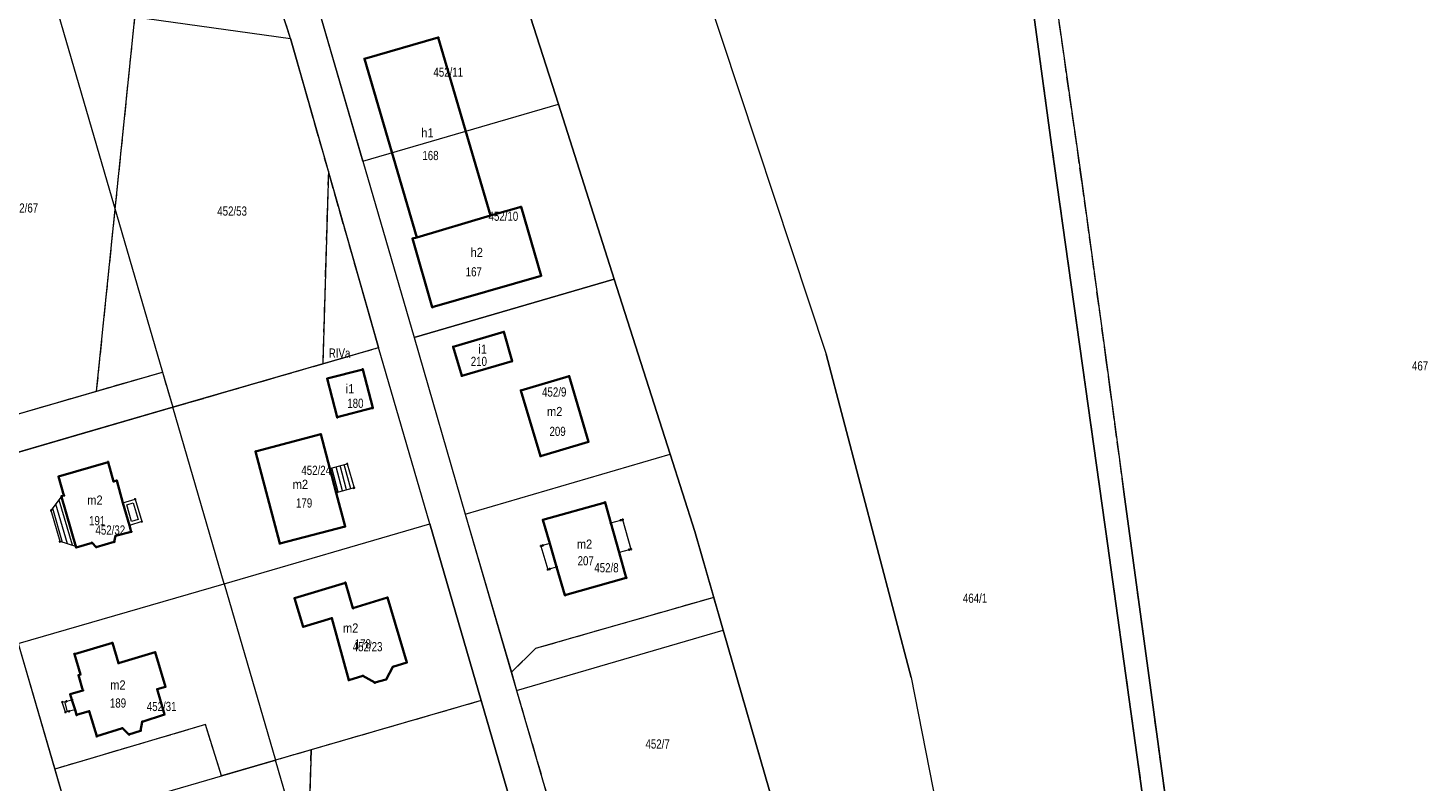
# Model space of a CAD drawing. Header units: metres. Extents: x 7496145 to 7500200, y 5498500 to 5502080.
# Tile 133 of 202: x 7498124 to 7498352, y 5501212 to 5501335. Entities that reach past the tile are written whole.
import ezdxf
from ezdxf.enums import TextEntityAlignment as Align

# ---------------------------------------------------------------- set-up
doc = ezdxf.new("R2010")
doc.units = ezdxf.units.M
doc.header["$MEASUREMENT"] = 0
for name, pattern in [('2.25_0.75', [3, 2.25, -0.75]), ('219-1000', [0]), ('egug-1000', [0])]:
    doc.linetypes.add(name, pattern=pattern)
doc.layers.get('0').update_dxf_attribs({"color": 2, "linetype": 'CONTINUOUS', "lineweight": 5})
for name, color, linetype in [('209-oznaczenie konturu klasyfikacyjnego', 7, 'CONTINUOUS'), ('211-numer działki ewidencyjnej', 7, 'CONTINUOUS'), ('217-kontur klasyfikacyjny', 7, 'CONTINUOUS'), ('218-kontur użytku gruntowego', 7, 'CONTINUOUS'), ('219-działka ewidencyjna', 7, 'CONTINUOUS'), ('312-budynek ewidencyjny', 7, 'CONTINUOUS'), ('312-oznaczenie budynku ewidencyjnego', 7, 'CONTINUOUS'), ('312-oznaczenie budynku ewidencyjnego-Atr117', 7, 'CONTINUOUS'), ('352-schody', 7, 'CONTINUOUS'), ('Punkt budynku', 7, 'CONTINUOUS'), ('taras', 7, 'CONTINUOUS')]:
    doc.layers.add(name, color=color, linetype=linetype)
doc.styles.get("Standard").update_dxf_attribs({"font": 'Working1250', "width": 0.75})

# ---------------------------------------------------------------- blocks, each defined once
blk = doc.blocks.new('PUNKTBUD')
at = {"color": 0}
blk.add_circle((0, 0), 0.09, dxfattribs=at)

msp = doc.modelspace()

# ---------------------------------------------------------------- linework, layer by layer
at = {"layer": '217-kontur klasyfikacyjny', "color": 3, "linetype": '2.25_0.75', "lineweight": 18, "flags": 128}
for points in [[(7498135.13, 5501276.04), (7498143.42, 5501357.19)], [(7498286.33, 5501350.74), (7498291.01, 5501316.22)], [(7498166.79, 5501333.59), (7498163.06, 5501345.21)], [(7498295.98, 5501310.27), (7498291.15, 5501344.09)], [(7498172.96, 5501311.92), (7498166.79, 5501333.59)], [(7498291.01, 5501316.22), (7498300.2, 5501250.81)], [(7498172.96, 5501311.92), (7498172.03, 5501280.5)], [(7498181.15, 5501283.14), (7498172.96, 5501311.92)], [(7498299.97, 5501281.11), (7498295.98, 5501310.27)], [(7498172.03, 5501280.5), (7498181.15, 5501283.14)], [(7498147.54, 5501273.4), (7498172.03, 5501280.5)], [(7498300.62, 5501276.26), (7498299.97, 5501281.11)], [(7498135.13, 5501276.04), (7498145.86, 5501279.16)], [(7498145.86, 5501279.16), (7498147.54, 5501273.4)], [(7498117.23, 5501270.84), (7498135.13, 5501276.04)], [(7498302.84, 5501259.58), (7498300.62, 5501276.26)], [(7498311.05, 5501199.26), (7498302.84, 5501259.58)], [(7498300.2, 5501250.81), (7498312.14, 5501164.95)], [(7498235.88, 5501242.37), (7498206.8, 5501234.02)], [(7498237.43, 5501237.02), (7498235.88, 5501242.37)], [(7498245.75, 5501208.2), (7498237.43, 5501237.02)], [(7498206.8, 5501234.02), (7498202.84, 5501230.15)], [(7498202.84, 5501230.15), (7498203.7, 5501227.18)], [(7498203.7, 5501227.18), (7498212.07, 5501198.38)], [(7498197.93, 5501225.54), (7498170.16, 5501217.49)], [(7498206.3, 5501196.73), (7498197.93, 5501225.54)], [(7498152.89, 5501221.61), (7498128.28, 5501214.34)], [(7498155.51, 5501213.23), (7498152.89, 5501221.61)], [(7498164.31, 5501215.79), (7498155.51, 5501213.23)], [(7498170.16, 5501217.49), (7498164.31, 5501215.79)], [(7498169.57, 5501197.69), (7498170.16, 5501217.49)], [(7498128.28, 5501214.34), (7498130.7, 5501206.03)]]:
    msp.add_lwpolyline(points, dxfattribs=at)
at = {"layer": '218-kontur użytku gruntowego', "color": 3, "linetype": 'egug-1000', "lineweight": 18, "flags": 128}
for points in [[(7498135.13, 5501276.04), (7498143.42, 5501357.19)], [(7498291.01, 5501316.22), (7498286.33, 5501350.74)], [(7498166.79, 5501333.59), (7498163.06, 5501345.21)], [(7498169.7, 5501344.12), (7498173.27, 5501331.85)], [(7498291.15, 5501344.09), (7498295.98, 5501310.27)], [(7498234.34, 5501342.06), (7498254.23, 5501282.06)], [(7498210.51, 5501322.9), (7498205.98, 5501337.09)], [(7498172.96, 5501311.92), (7498166.79, 5501333.59)], [(7498173.27, 5501331.85), (7498178.58, 5501313.59)], [(7498219.63, 5501294.32), (7498210.51, 5501322.9)], [(7498300.2, 5501250.81), (7498291.01, 5501316.22)], [(7498172.96, 5501311.92), (7498172.03, 5501280.5)], [(7498181.15, 5501283.14), (7498172.96, 5501311.92)], [(7498178.58, 5501313.59), (7498186.95, 5501284.78)], [(7498295.98, 5501310.27), (7498299.97, 5501281.11)], [(7498219.63, 5501294.32), (7498186.95, 5501284.78)], [(7498228.74, 5501265.74), (7498219.63, 5501294.32)], [(7498186.95, 5501284.78), (7498195.32, 5501255.98)], [(7498172.03, 5501280.5), (7498181.15, 5501283.14)], [(7498189.55, 5501254.36), (7498181.15, 5501283.14)], [(7498254.23, 5501282.06), (7498268.1, 5501229.3)], [(7498172.03, 5501280.5), (7498147.54, 5501273.4)], [(7498299.97, 5501281.11), (7498300.62, 5501276.26)], [(7498135.13, 5501276.04), (7498145.86, 5501279.16)], [(7498145.86, 5501279.16), (7498147.54, 5501273.4)], [(7498117.23, 5501270.84), (7498135.13, 5501276.04)], [(7498300.62, 5501276.26), (7498302.84, 5501259.58)], [(7498147.54, 5501273.4), (7498133.16, 5501269.22)], [(7498133.16, 5501269.22), (7498113.93, 5501263.63)], [(7498232.78, 5501253.11), (7498228.74, 5501265.74)], [(7498302.84, 5501259.58), (7498311.05, 5501199.26)], [(7498197.93, 5501225.54), (7498189.55, 5501254.36)], [(7498195.32, 5501255.98), (7498201.33, 5501235.34)], [(7498235.88, 5501242.37), (7498232.78, 5501253.11)], [(7498312.14, 5501164.95), (7498300.2, 5501250.81)], [(7498235.88, 5501242.37), (7498206.8, 5501234.02)], [(7498237.43, 5501237.02), (7498235.88, 5501242.37)], [(7498245.75, 5501208.2), (7498237.43, 5501237.02)], [(7498122.32, 5501234.84), (7498125.51, 5501223.88)], [(7498201.33, 5501235.34), (7498202.84, 5501230.15)], [(7498206.8, 5501234.02), (7498202.84, 5501230.15)], [(7498202.84, 5501230.15), (7498203.7, 5501227.18)], [(7498268.1, 5501229.3), (7498282.33, 5501156.96)], [(7498203.7, 5501227.18), (7498212.07, 5501198.38)], [(7498197.93, 5501225.54), (7498170.16, 5501217.49)], [(7498206.3, 5501196.73), (7498197.93, 5501225.54)], [(7498125.51, 5501223.88), (7498128.28, 5501214.34)], [(7498152.89, 5501221.61), (7498128.28, 5501214.34)], [(7498155.51, 5501213.23), (7498152.89, 5501221.61)], [(7498164.31, 5501215.79), (7498155.51, 5501213.23)], [(7498170.16, 5501217.49), (7498164.31, 5501215.79)], [(7498170.16, 5501217.49), (7498169.57, 5501197.69)], [(7498128.28, 5501214.34), (7498130.7, 5501206.03)]]:
    msp.add_lwpolyline(points, dxfattribs=at)
at = {"layer": '219-działka ewidencyjna', "color": 3, "linetype": '219-1000', "lineweight": 18, "flags": 128}
for points in [[(7498286.33, 5501350.74), (7498291.01, 5501316.22)], [(7498166.79, 5501333.59), (7498163.03, 5501345.2)], [(7498178.58, 5501313.59), (7498169.7, 5501344.14)], [(7498291.15, 5501344.09), (7498295.98, 5501310.27)], [(7498234.34, 5501342.06), (7498254.23, 5501282.06)], [(7498128.49, 5501338.95), (7498166.79, 5501333.59)], [(7498128.49, 5501338.95), (7498145.86, 5501279.16)], [(7498205.98, 5501337.09), (7498210.51, 5501322.9)], [(7498166.79, 5501333.59), (7498181.15, 5501283.14)], [(7498178.58, 5501313.59), (7498210.51, 5501322.9)], [(7498210.51, 5501322.9), (7498219.63, 5501294.32)], [(7498291.01, 5501316.22), (7498300.2, 5501250.81)], [(7498178.58, 5501313.59), (7498186.95, 5501284.78)], [(7498295.98, 5501310.27), (7498299.97, 5501281.11)], [(7498186.95, 5501284.78), (7498219.63, 5501294.32)], [(7498219.63, 5501294.32), (7498228.74, 5501265.74)], [(7498186.95, 5501284.78), (7498195.32, 5501255.98)], [(7498147.54, 5501273.4), (7498181.15, 5501283.14)], [(7498189.55, 5501254.36), (7498181.15, 5501283.14)], [(7498268.1, 5501229.3), (7498254.23, 5501282.06)], [(7498299.97, 5501281.11), (7498300.62, 5501276.26)], [(7498117.23, 5501270.84), (7498145.86, 5501279.16)], [(7498145.86, 5501279.16), (7498147.54, 5501273.4)], [(7498300.62, 5501276.26), (7498302.84, 5501259.58)], [(7498113.93, 5501263.63), (7498147.54, 5501273.4)], [(7498155.94, 5501244.6), (7498147.54, 5501273.4)], [(7498195.32, 5501255.98), (7498228.74, 5501265.74)], [(7498228.74, 5501265.74), (7498232.78, 5501253.11)], [(7498311.05, 5501199.26), (7498302.84, 5501259.58)], [(7498155.94, 5501244.6), (7498189.55, 5501254.36)], [(7498189.55, 5501254.36), (7498197.93, 5501225.54)], [(7498195.32, 5501255.98), (7498203.7, 5501227.18)], [(7498232.78, 5501253.11), (7498237.43, 5501237.02)], [(7498300.2, 5501250.81), (7498312.14, 5501164.95)], [(7498122.32, 5501234.84), (7498155.94, 5501244.6)], [(7498155.94, 5501244.6), (7498164.31, 5501215.79)], [(7498203.7, 5501227.18), (7498237.43, 5501237.02)], [(7498237.43, 5501237.02), (7498245.75, 5501208.2)], [(7498122.32, 5501234.84), (7498130.7, 5501206.03)], [(7498268.1, 5501229.3), (7498282.33, 5501156.96)], [(7498203.7, 5501227.18), (7498212.07, 5501198.38)], [(7498197.93, 5501225.54), (7498164.31, 5501215.79)], [(7498197.93, 5501225.54), (7498206.3, 5501196.73)], [(7498130.7, 5501206.03), (7498164.31, 5501215.79)], [(7498172.69, 5501186.97), (7498164.31, 5501215.79)]]:
    msp.add_lwpolyline(points, dxfattribs=at)
at = {"layer": '312-budynek ewidencyjny', "color": 7, "linetype": 'Continuous', "lineweight": 35, "flags": 128}
for points in [[(7498178.86, 5501330.28), (7498190.91, 5501333.74)], [(7498190.91, 5501333.74), (7498199.41, 5501304.69)], [(7498187.38, 5501301.13), (7498178.86, 5501330.28)], [(7498199.41, 5501304.69), (7498187.38, 5501301.13)], [(7498187.38, 5501301.13), (7498199.41, 5501304.69)], [(7498199.41, 5501304.69), (7498204.41, 5501306.11)], [(7498204.41, 5501306.11), (7498207.68, 5501294.88)], [(7498186.7, 5501300.94), (7498187.38, 5501301.13)], [(7498189.93, 5501289.74), (7498186.7, 5501300.94)], [(7498207.68, 5501294.88), (7498189.93, 5501289.74)], [(7498193.34, 5501283.27), (7498201.62, 5501285.73)], [(7498201.62, 5501285.73), (7498202.98, 5501280.92)], [(7498194.74, 5501278.54), (7498193.34, 5501283.27)], [(7498172.78, 5501278.09), (7498178.56, 5501279.59)], [(7498178.56, 5501279.59), (7498180.2, 5501273.29)], [(7498202.98, 5501280.92), (7498194.74, 5501278.54)], [(7498174.42, 5501271.77), (7498172.78, 5501278.09)], [(7498204.37, 5501276.15), (7498212.27, 5501278.49)], [(7498212.27, 5501278.49), (7498215.44, 5501267.78)], [(7498207.59, 5501265.42), (7498204.37, 5501276.15)], [(7498180.2, 5501273.29), (7498174.42, 5501271.77)], [(7498161.09, 5501266.19), (7498171.73, 5501268.99)], [(7498171.73, 5501268.99), (7498173.19, 5501263.43)], [(7498165.04, 5501251.16), (7498161.09, 5501266.19)], [(7498215.44, 5501267.78), (7498207.59, 5501265.42)], [(7498128.91, 5501262.12), (7498136.99, 5501264.47)], [(7498136.99, 5501264.47), (7498137.89, 5501261.29)], [(7498173.19, 5501263.43), (7498174.23, 5501259.46)], [(7498129.79, 5501259), (7498128.91, 5501262.12)], [(7498137.89, 5501261.29), (7498138.4, 5501261.43)], [(7498138.4, 5501261.43), (7498139.43, 5501257.83)], [(7498129.38, 5501258.88), (7498129.79, 5501259)], [(7498129.41, 5501258.77), (7498129.38, 5501258.88)], [(7498131.73, 5501250.7), (7498129.41, 5501258.77)], [(7498174.23, 5501259.46), (7498175.68, 5501253.95)], [(7498139.43, 5501257.83), (7498140.49, 5501254.13)], [(7498207.96, 5501255.02), (7498218.13, 5501257.88)], [(7498218.13, 5501257.88), (7498219.08, 5501254.52)], [(7498209.09, 5501251.18), (7498207.96, 5501255.02)], [(7498219.08, 5501254.52), (7498220.43, 5501249.7)], [(7498138.2, 5501252.41), (7498138.01, 5501251.43)], [(7498140.79, 5501253.1), (7498138.2, 5501252.41)], [(7498140.49, 5501254.13), (7498140.79, 5501253.1)], [(7498175.68, 5501253.95), (7498165.04, 5501251.16)], [(7498131.78, 5501250.53), (7498131.73, 5501250.7)], [(7498134.37, 5501251.27), (7498131.78, 5501250.53)], [(7498135.07, 5501250.58), (7498134.37, 5501251.27)], [(7498138.01, 5501251.43), (7498135.07, 5501250.58)], [(7498210.23, 5501247.35), (7498209.09, 5501251.18)], [(7498220.43, 5501249.7), (7498221.6, 5501245.56)], [(7498211.59, 5501242.74), (7498210.23, 5501247.35)], [(7498221.6, 5501245.56), (7498211.59, 5501242.74)], [(7498167.44, 5501242.26), (7498175.73, 5501244.77)], [(7498175.73, 5501244.77), (7498176.98, 5501240.62)], [(7498168.83, 5501237.58), (7498167.44, 5501242.26)], [(7498176.98, 5501240.62), (7498182.61, 5501242.33)], [(7498182.61, 5501242.33), (7498185.76, 5501231.74)], [(7498173.53, 5501238.98), (7498168.83, 5501237.58)], [(7498176.29, 5501228.87), (7498173.53, 5501238.98)], [(7498131.5, 5501233.13), (7498137.7, 5501234.96)], [(7498137.7, 5501234.96), (7498138.7, 5501231.62)], [(7498132.49, 5501229.77), (7498131.5, 5501233.13)], [(7498138.7, 5501231.62), (7498144.7, 5501233.42)], [(7498144.7, 5501233.42), (7498146.37, 5501227.79)], [(7498185.76, 5501231.74), (7498183.51, 5501231.05)], [(7498132.17, 5501229.66), (7498132.49, 5501229.77)], [(7498132.9, 5501227.2), (7498132.17, 5501229.66)], [(7498178.59, 5501229.56), (7498176.29, 5501228.87)], [(7498180.55, 5501228.46), (7498178.59, 5501229.56)], [(7498183.51, 5501231.05), (7498182.38, 5501228.96)], [(7498130.83, 5501226.56), (7498132.9, 5501227.2)], [(7498146.37, 5501227.79), (7498145, 5501227.38)], [(7498145, 5501227.38), (7498146.22, 5501223.25)], [(7498182.38, 5501228.96), (7498180.55, 5501228.46)], [(7498131.1, 5501225.67), (7498130.83, 5501226.56)], [(7498131.6, 5501224.02), (7498131.1, 5501225.67)], [(7498131.85, 5501223.18), (7498131.6, 5501224.02)], [(7498133.92, 5501223.8), (7498131.85, 5501223.18)], [(7498135.15, 5501219.7), (7498133.92, 5501223.8)], [(7498146.22, 5501223.25), (7498142.58, 5501222.08)], [(7498139.34, 5501221.04), (7498135.15, 5501219.7)], [(7498140.41, 5501219.99), (7498139.34, 5501221.04)], [(7498142.31, 5501220.6), (7498140.41, 5501219.99)], [(7498142.58, 5501222.08), (7498142.31, 5501220.6)]]:
    msp.add_lwpolyline(points, dxfattribs=at)
at = {"layer": '352-schody', "color": 7, "linetype": 'Continuous', "lineweight": 18, "flags": 128}
for points in [[(7498173.19, 5501263.43), (7498176.04, 5501264.19), (7498177.15, 5501260.25), (7498174.23, 5501259.46)], [(7498173.19, 5501263.43), (7498176.04, 5501264.19), (7498177.15, 5501260.25), (7498174.23, 5501259.46)], [(7498127.71, 5501256.56), (7498129.41, 5501258.77), (7498131.73, 5501250.7), (7498129.15, 5501251.48)], [(7498127.71, 5501256.56), (7498129.41, 5501258.77), (7498131.73, 5501250.7), (7498129.15, 5501251.48)], [(7498219.08, 5501254.52), (7498220.71, 5501254.98), (7498221, 5501255.06), (7498222.36, 5501250.25), (7498222.07, 5501250.16), (7498220.43, 5501249.7)], [(7498219.08, 5501254.52), (7498220.71, 5501254.98), (7498221, 5501255.06), (7498222.36, 5501250.25), (7498222.07, 5501250.16), (7498220.43, 5501249.7)], [(7498207.94, 5501250.84), (7498207.66, 5501250.76), (7498208.79, 5501246.92), (7498209.08, 5501247.01), (7498210.23, 5501247.35), (7498209.09, 5501251.18)], [(7498207.94, 5501250.84), (7498207.66, 5501250.76), (7498208.79, 5501246.92), (7498209.08, 5501247.01), (7498210.23, 5501247.35), (7498209.09, 5501251.18)], [(7498129.52, 5501225.28), (7498130.19, 5501225.41), (7498131.1, 5501225.67), (7498131.6, 5501224.02), (7498130.63, 5501223.78), (7498130.04, 5501223.62)], [(7498129.52, 5501225.28), (7498130.19, 5501225.41), (7498131.1, 5501225.67), (7498131.6, 5501224.02), (7498130.63, 5501223.78), (7498130.04, 5501223.62)]]:
    msp.add_lwpolyline(points, close=True, dxfattribs=at)
for points in [[(7498174.58, 5501259.56), (7498173.53, 5501263.52)], [(7498175.26, 5501259.74), (7498174.21, 5501263.7)], [(7498175.94, 5501259.92), (7498174.88, 5501263.88)], [(7498176.61, 5501260.11), (7498175.56, 5501264.06)], [(7498129.57, 5501251.35), (7498127.96, 5501256.89)], [(7498130.37, 5501251.11), (7498128.49, 5501257.58)], [(7498131.17, 5501250.87), (7498129.02, 5501258.26)], [(7498130.38, 5501223.71), (7498129.93, 5501225.36)]]:
    msp.add_lwpolyline(points, dxfattribs=at)
at = {"layer": 'taras', "color": 0, "lineweight": 18}
for p, q in [((7498139.43, 5501257.83), (7498141.4, 5501258.42)), ((7498140.49, 5501254.13), (7498139.43, 5501257.83)), ((7498140.05, 5501257.49), (7498141.07, 5501257.8)), ((7498140.83, 5501254.76), (7498140.05, 5501257.49)), ((7498141.07, 5501257.8), (7498141.89, 5501255.08)), ((7498141.4, 5501258.42), (7498142.51, 5501254.75)), ((7498142.51, 5501254.75), (7498140.49, 5501254.13)), ((7498141.89, 5501255.08), (7498140.83, 5501254.76))]:
    msp.add_line(p, q, dxfattribs=at)

# ---------------------------------------------------------------- block references
at = {"layer": 'Punkt budynku', "color": 5, "linetype": 'Continuous', "lineweight": 13}
for p in [(7498190.91, 5501333.74), (7498178.86, 5501330.28), (7498199.41, 5501304.69), (7498204.41, 5501306.11), (7498186.7, 5501300.94), (7498187.38, 5501301.13), (7498207.68, 5501294.88), (7498189.93, 5501289.74), (7498201.62, 5501285.73), (7498193.34, 5501283.27), (7498178.56, 5501279.59), (7498202.98, 5501280.92), (7498172.78, 5501278.09), (7498194.74, 5501278.54), (7498212.27, 5501278.49), (7498204.37, 5501276.15), (7498180.2, 5501273.29), (7498174.42, 5501271.77), (7498171.73, 5501268.99), (7498161.09, 5501266.19), (7498215.44, 5501267.78), (7498136.99, 5501264.47), (7498173.19, 5501263.43), (7498176.04, 5501264.19), (7498207.59, 5501265.42), (7498128.91, 5501262.12), (7498137.89, 5501261.29), (7498138.4, 5501261.43), (7498129.38, 5501258.88), (7498129.41, 5501258.77), (7498129.79, 5501259), (7498174.23, 5501259.46), (7498177.15, 5501260.25), (7498127.71, 5501256.56), (7498139.43, 5501257.83), (7498141.4, 5501258.42), (7498218.13, 5501257.88), (7498140.49, 5501254.13), (7498142.51, 5501254.75), (7498207.96, 5501255.02), (7498219.08, 5501254.52), (7498220.71, 5501254.98), (7498221, 5501255.06), (7498138.2, 5501252.41), (7498140.79, 5501253.1), (7498175.68, 5501253.95), (7498129.15, 5501251.48), (7498131.73, 5501250.7), (7498131.78, 5501250.53), (7498134.37, 5501251.27), (7498135.07, 5501250.58), (7498138.01, 5501251.43), (7498165.04, 5501251.16), (7498207.66, 5501250.76), (7498207.94, 5501250.84), (7498209.09, 5501251.18), (7498220.43, 5501249.7), (7498222.07, 5501250.16), (7498222.36, 5501250.25), (7498210.23, 5501247.35), (7498208.79, 5501246.92), (7498209.08, 5501247.01), (7498221.6, 5501245.56), (7498175.73, 5501244.77), (7498211.59, 5501242.74), (7498167.44, 5501242.26), (7498176.98, 5501240.62), (7498182.61, 5501242.33), (7498173.53, 5501238.98), (7498168.83, 5501237.58), (7498137.7, 5501234.96), (7498131.5, 5501233.13), (7498138.7, 5501231.62), (7498144.7, 5501233.42), (7498185.76, 5501231.74), (7498132.17, 5501229.66), (7498132.49, 5501229.77), (7498178.59, 5501229.56), (7498183.51, 5501231.05), (7498132.9, 5501227.2), (7498145, 5501227.38), (7498146.37, 5501227.79), (7498176.29, 5501228.87), (7498180.55, 5501228.46), (7498182.38, 5501228.96), (7498129.52, 5501225.28), (7498130.19, 5501225.41), (7498130.83, 5501226.56), (7498131.1, 5501225.67), (7498130.04, 5501223.62), (7498130.63, 5501223.78), (7498131.6, 5501224.02), (7498131.85, 5501223.18), (7498133.92, 5501223.8), (7498146.22, 5501223.25), (7498139.34, 5501221.04), (7498140.41, 5501219.99), (7498142.31, 5501220.6), (7498142.58, 5501222.08), (7498135.15, 5501219.7)]:
    msp.add_blockref('PUNKTBUD', p, dxfattribs=at)

# ---------------------------------------------------------------- texts
at = {"layer": '209-oznaczenie konturu klasyfikacyjnego', "color": 3, "linetype": 'Continuous', "lineweight": 18, "width": 0.79}
msp.add_text('RIVa', height=1.5, dxfattribs=at).set_placement((7498173.03, 5501281.5))
at = {"layer": '211-numer działki ewidencyjnej', "color": 3, "linetype": 'Continuous', "lineweight": 18, "width": 0.79}
for s, p in [('452/11', (7498190.11, 5501328.86)), ('452/67', (7498120.73, 5501306.69)), ('452/53', (7498154.82, 5501306.18)), ('452/24', (7498168.55, 5501263.87)), ('452/32', (7498134.94, 5501254.12)), ('452/23', (7498176.94, 5501235.08)), ('452/31', (7498143.32, 5501225.32))]:
    msp.add_text(s, height=1.5, dxfattribs=at).set_placement(p, align=Align.TOP_LEFT)
for s, p in [('452/10', (7498199.11, 5501303.84)), ('467', (7498349.87, 5501279.42)), ('452/9', (7498207.85, 5501275.15)), ('452/8', (7498216.38, 5501246.46)), ('464/1', (7498276.55, 5501241.49)), ('452/7', (7498224.73, 5501217.7))]:
    msp.add_text(s, height=1.5, dxfattribs=at).set_placement(p)
at = {"layer": '312-oznaczenie budynku ewidencyjnego', "color": 7, "linetype": 'Continuous', "lineweight": 18, "width": 0.79}
for s, p in [('168', (7498188.31, 5501315.25)), ('167', (7498195.38, 5501296.27)), ('210', (7498196.21, 5501281.65)), ('180', (7498176.05, 5501274.81)), ('209', (7498209.06, 5501270.22)), ('179', (7498167.68, 5501258.54)), ('191', (7498133.89, 5501255.64)), ('207', (7498213.65, 5501249.1)), ('178', (7498177.26, 5501235.55)), ('189', (7498137.29, 5501225.88))]:
    msp.add_text(s, height=1.5, dxfattribs=at).set_placement(p, align=Align.TOP_LEFT)
at = {"layer": '312-oznaczenie budynku ewidencyjnego-Atr117', "color": 7, "width": 0.9}
for s, p in [('h1', (7498189.14, 5501317.44)), ('h2', (7498197.19, 5501297.93)), ('i1', (7498198.16, 5501282.14)), ('i1', (7498176.49, 5501275.68)), ('m2', (7498209.91, 5501271.96)), ('m2', (7498168.39, 5501260.08)), ('m2', (7498134.85, 5501257.5)), ('m2', (7498214.78, 5501250.31)), ('m2', (7498176.6, 5501236.62)), ('m2', (7498138.6, 5501227.33))]:
    msp.add_text(s, height=1.5, dxfattribs=at).set_placement(p, align=Align.CENTER)

doc.saveas('drawing.dxf')
